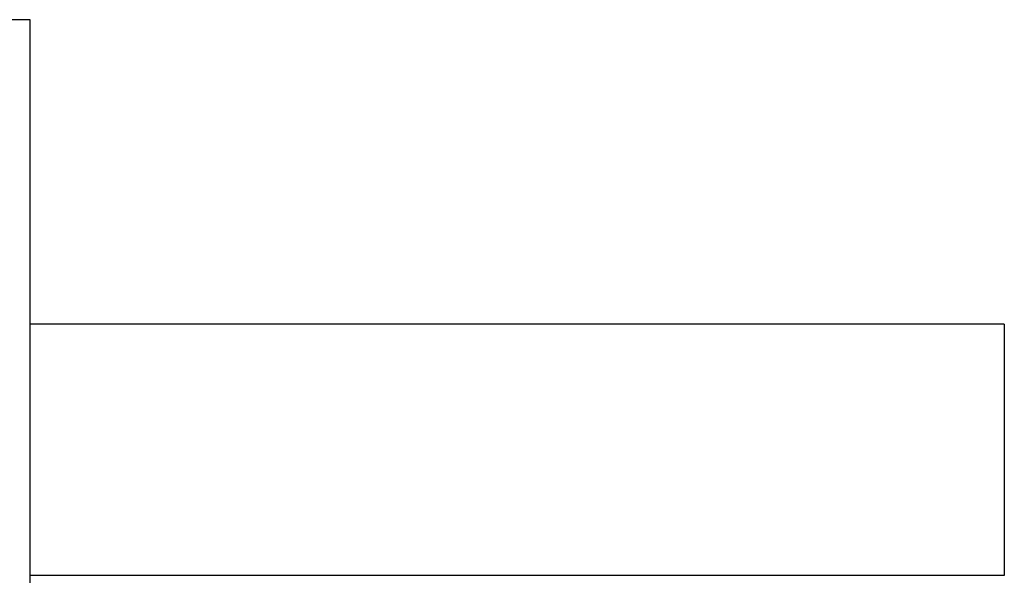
# Model space of a CAD drawing. Extents: x 11880 to 25577, y 6756 to 10446.
# Tile 23 of 87: x 13526 to 13839, y 8640 to 8817. Entities that reach past the tile are written whole.
import ezdxf

# ---------------------------------------------------------------- set-up
doc = ezdxf.new("R2010")
doc.units = 0
doc.header["$MEASUREMENT"] = 0
doc.layers.add('HAIRLINE', color=178, linetype='CONTINUOUS')

msp = doc.modelspace()

# ---------------------------------------------------------------- linework, layer by layer
at = {"layer": 'HAIRLINE'}
for p, q in [((13529.38, 8816.63), (13364.38, 8816.63)), ((13529.38, 8751.63), (13529.38, 8816.63)), ((13529.38, 8654.63), (13529.38, 8751.63)), ((13839.38, 8719.63), (13529.38, 8719.63)), ((13839.38, 8719.63), (13839.38, 8654.63)), ((13529.38, 8639.63), (13529.38, 8654.63)), ((13839.38, 8654.63), (13839.38, 8639.63)), ((13839.38, 8639.63), (13529.38, 8639.63)), ((13529.38, 8501.63), (13529.38, 8639.63))]:
    msp.add_line(p, q, dxfattribs=at)

doc.saveas('drawing.dxf')
